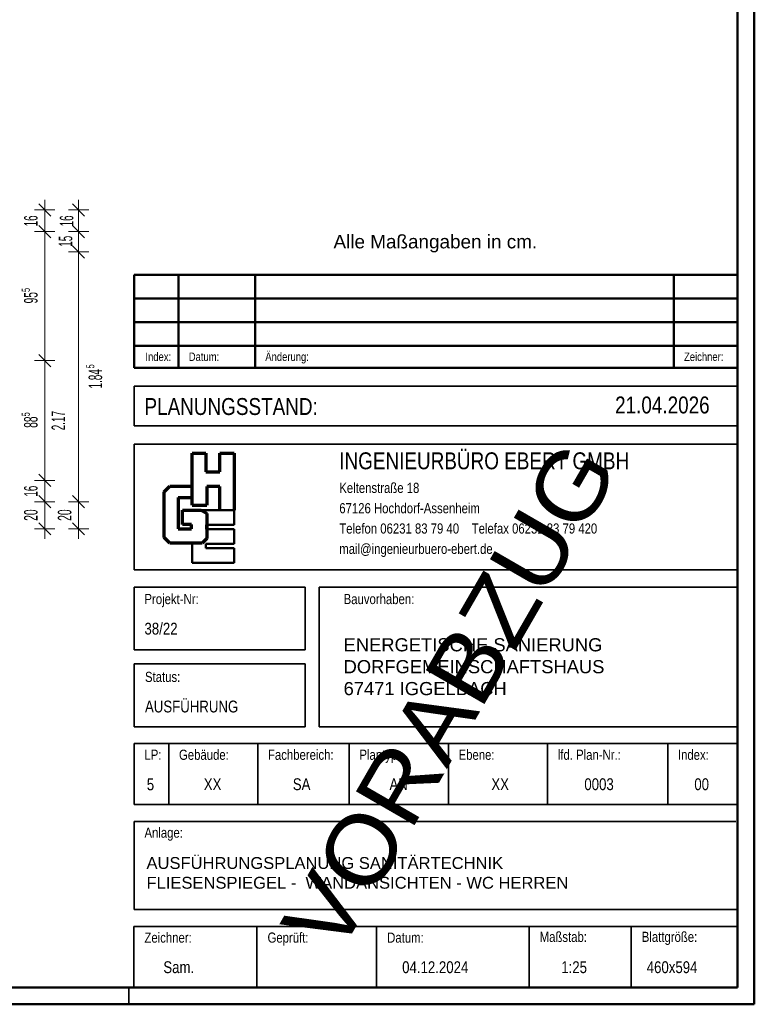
# Model space of a CAD drawing. Extents: x -123 to 337, y 549 to 1143.
# Tile 23 of 26: x 119 to 337, y 549 to 840. Entities that reach past the tile are written whole.
import ezdxf

# ---------------------------------------------------------------- set-up
doc = ezdxf.new("R2010")
doc.units = 0
doc.layers.get('0').update_dxf_attribs({"lineweight": 35})
for name, color, linetype, lineweight in [('D-304 Wandabwicklung Herren', 7, 'Continuous', 25), ('L_Index', 7, 'Continuous', 50), ('Legende', 7, 'Continuous', 18), ('Plankopf', 7, 'Continuous', 35), ('Plannummer', 7, 'Continuous', 35)]:
    doc.layers.add(name, color=color, linetype=linetype, lineweight=lineweight)
doc.layers.add('Rahmen', color=7, linetype='Continuous', lineweight=35, true_color=0x009900)
doc.layers.add('Vorabzug', color=1, linetype='Continuous', lineweight=35, true_color=0xff0000)
doc.styles.add('Arial', font='arial.ttf')
doc.styles.add('Arial Narrow', font='ARIALN.TTF', dxfattribs={"height": 0.25})
doc.styles.get("Standard").update_dxf_attribs({"font": 'arial.ttf'})

# ---------------------------------------------------------------- blocks, each defined once
blk = doc.blocks.new('Referenz-A07EA4ZJVH', base_point=(-77.3, 601.53))
at = {"layer": 'D-304 Wandabwicklung Herren', "color": 0, "lineweight": 13}
for p, q in [((126.82, 783.66), (126.82, 786.66)), ((136.82, 783.66), (136.82, 786.66)), ((126.82, 783.66), (123.82, 783.66)), ((128.62, 781.86), (125.02, 785.46)), ((126.82, 783.66), (129.82, 783.66)), ((126.82, 777.26), (126.82, 783.66)), ((136.82, 783.66), (133.82, 783.66)), ((138.62, 781.86), (135.02, 785.46)), ((136.82, 783.66), (139.82, 783.66)), ((136.82, 777.26), (136.82, 783.66)), ((126.82, 777.26), (123.82, 777.26)), ((128.62, 775.46), (125.02, 779.06)), ((126.82, 777.26), (129.82, 777.26)), ((126.82, 739.13), (126.82, 777.26)), ((136.82, 777.26), (133.82, 777.26)), ((138.62, 775.46), (135.02, 779.06)), ((136.82, 777.26), (139.82, 777.26)), ((136.82, 771.26), (136.82, 777.26)), ((138.62, 769.46), (135.02, 773.06)), ((136.82, 771.26), (133.82, 771.26)), ((136.82, 771.26), (139.82, 771.26)), ((136.82, 699.13), (136.82, 771.26)), ((128.62, 737.33), (125.02, 740.93)), ((126.82, 739.13), (123.82, 739.13)), ((126.82, 739.13), (129.82, 739.13)), ((126.82, 703.73), (126.82, 739.13)), ((128.62, 701.93), (125.02, 705.53)), ((126.82, 703.73), (123.82, 703.73)), ((126.82, 703.73), (129.82, 703.73)), ((126.82, 697.41), (126.82, 703.73)), ((128.62, 695.61), (125.02, 699.21)), ((138.62, 695.61), (135.02, 699.21)), ((136.82, 697.76), (136.82, 699.13)), ((126.82, 697.41), (123.82, 697.41)), ((126.82, 697.41), (129.82, 697.41)), ((126.82, 696.56), (126.82, 697.41)), ((126.82, 695.79), (126.82, 696.56)), ((126.82, 689.41), (126.82, 695.79)), ((136.82, 697.41), (133.82, 697.41)), ((136.82, 697.41), (136.82, 697.76)), ((136.82, 697.41), (139.82, 697.41)), ((136.82, 689.41), (136.82, 697.41)), ((128.62, 687.61), (125.02, 691.21)), ((138.62, 687.61), (135.02, 691.21)), ((126.82, 689.41), (123.82, 689.41)), ((126.82, 689.41), (129.82, 689.41)), ((126.82, 689.41), (126.82, 686.41)), ((136.82, 689.41), (133.82, 689.41)), ((136.82, 689.41), (139.82, 689.41)), ((136.82, 689.41), (136.82, 686.41))]:
    blk.add_line(p, q, dxfattribs=at)
at = {"layer": 'D-304 Wandabwicklung Herren', "color": 0, "lineweight": 35, "attachment_point": 1, "rotation": 90}
for s, insert, char_height in [('{\\W0.63;\\fArial Narrow;16}', (120.69, 778.83), 4), ('{\\W0.63;\\fArial Narrow;16}', (131.27, 778.83), 4), ('{\\W0.63;\\fArial Narrow;15}', (130.96, 772.82), 4), ('{\\W0.65;\\fArial Narrow;5}', (119.98, 759.42), 2.4), ('{\\W0.66;\\fArial Narrow;95}', (120.69, 756.03), 4), ('{\\W0.65;\\fArial Narrow;5}', (139.07, 736.84), 2.4), ('{\\W0.64;\\fArial Narrow;1.84}', (139.78, 730.89), 4), ('{\\W0.64;\\fArial Narrow;2.17}', (128.84, 718.53), 4), ('{\\W0.65;\\fArial Narrow;5}', (119.98, 722.66), 2.4), ('{\\W0.66;\\fArial Narrow;88}', (120.69, 719.26), 4), ('{\\W0.63;\\fArial Narrow;16}', (120.69, 698.94), 4), ('{\\W0.66;\\fArial Narrow;20}', (120.69, 691.78), 4), ('{\\W0.66;\\fArial Narrow;20}', (130.69, 691.78), 4)]:
    blk.add_mtext(s, dxfattribs=dict(at, insert=insert, char_height=char_height))

msp = doc.modelspace()

# ---------------------------------------------------------------- linework, layer by layer
at = {"layer": 'L_Index', "linetype": 'Continuous', "lineweight": 50, "ltscale": 0.025}
for p, q in [((331.67, 764.53), (153.31, 764.53)), ((153.31, 764.53), (153.31, 737.03)), ((166.41, 764.53), (166.41, 737.03)), ((189.05, 764.53), (189.05, 737.03)), ((312.9, 764.53), (312.9, 737.03)), ((331.67, 757.53), (153.31, 757.53)), ((331.67, 750.53), (153.31, 750.53)), ((331.67, 743.53), (153.31, 743.53)), ((331.67, 737.03), (153.31, 737.03))]:
    msp.add_line(p, q, dxfattribs=at)
at = {"layer": 'Plankopf', "color": 7, "linetype": 'Continuous', "lineweight": 35, "ltscale": 0.35}
for p, q in [((153.31, 719.9), (153.31, 731.56)), ((331.69, 731.56), (153.31, 731.56)), ((153.31, 719.9), (331.69, 719.9)), ((331.69, 714.43), (153.31, 714.43)), ((153.31, 714.43), (153.31, 677.31)), ((153.31, 677.31), (331.69, 677.31)), ((153.31, 672.16), (153.31, 653.6)), ((203.83, 672.16), (153.31, 672.16)), ((203.83, 653.6), (203.83, 672.16)), ((207.96, 672.16), (207.96, 630.91)), ((331.69, 672.16), (207.96, 672.16)), ((153.31, 653.6), (203.83, 653.6)), ((153.31, 649.47), (153.31, 630.91)), ((203.83, 649.47), (153.31, 649.47)), ((203.83, 630.91), (203.83, 649.47)), ((153.31, 630.91), (203.83, 630.91)), ((207.96, 630.91), (331.69, 630.91)), ((153.31, 576.87), (331.69, 576.87))]:
    msp.add_line(p, q, dxfattribs=at)
at = {"layer": 'Plankopf', "color": 173, "linetype": 'Continuous', "lineweight": 70, "ltscale": 0.7, "true_color": 0x4e4eec}
for p, q in [((170.38, 696.37), (170.38, 711.82)), ((170.38, 711.82), (174.47, 711.82)), ((174.47, 711.82), (174.47, 706.26)), ((178.57, 706.26), (178.57, 711.82)), ((178.57, 711.82), (182.86, 711.82)), ((182.86, 711.82), (182.86, 694.96)), ((174.47, 706.26), (178.57, 706.26)), ((174.72, 701.96), (174.72, 696.37)), ((178.57, 701.96), (174.72, 701.96)), ((178.57, 694.96), (178.57, 701.96)), ((170.38, 696.37), (174.72, 696.37))]:
    msp.add_line(p, q, dxfattribs=at)
at = {"layer": 'Plankopf', "color": 13, "linetype": 'Continuous', "lineweight": 70, "ltscale": 0.7, "true_color": 0xec4e4e}
for p, q in [((162.1, 700.37), (163.78, 702.05)), ((163.78, 702.05), (170.38, 702.05)), ((162.1, 686.86), (162.1, 700.37)), ((166.29, 698.64), (170.38, 698.64)), ((166.29, 698.64), (166.29, 689.42)), ((167.52, 694.94), (173.04, 694.94)), ((167.52, 690.64), (167.52, 694.94)), ((173.04, 694.94), (174.8, 693.93)), ((174.8, 693.93), (174.8, 686.55)), ((170.18, 690.64), (167.52, 690.64)), ((170.18, 689.42), (170.18, 690.64)), ((174.8, 689.27), (174.8, 690.58)), ((166.29, 689.42), (170.18, 689.42)), ((163.84, 685.12), (162.1, 686.86)), ((173.37, 685.12), (163.84, 685.12)), ((174.8, 686.55), (173.41, 685.16))]:
    msp.add_line(p, q, dxfattribs=at)
at = {"layer": 'Plankopf', "color": 40, "linetype": 'Continuous', "lineweight": 50, "ltscale": 0.5, "true_color": 0xffd600}
for p, q in [((182.86, 694.94), (173.08, 694.94)), ((182.86, 690.58), (182.86, 694.94)), ((174.82, 690.58), (182.86, 690.58)), ((182.86, 689.27), (174.82, 689.27)), ((182.86, 689.27), (182.86, 684.98)), ((170.38, 679.39), (170.38, 685.1)), ((174.47, 684.98), (182.86, 684.98)), ((174.47, 683.67), (174.47, 684.98)), ((182.86, 683.67), (174.47, 683.67)), ((182.86, 679.37), (182.86, 683.67)), ((170.38, 679.39), (182.86, 679.39))]:
    msp.add_line(p, q, dxfattribs=at)
at = {"layer": 'Plankopf', "color": 7, "linetype": 'Continuous', "lineweight": 35, "ltscale": 0.0455}
for p, q in [((153.31, 607.89), (153.31, 625.91)), ((331.81, 625.91), (153.31, 625.91)), ((163.51, 607.89), (163.51, 625.91)), ((189.85, 607.89), (189.85, 625.91)), ((216.88, 607.89), (216.88, 625.91)), ((246.21, 607.89), (246.21, 625.91)), ((275.55, 607.89), (275.55, 625.91)), ((311.08, 607.89), (311.08, 625.91))]:
    msp.add_line(p, q, dxfattribs=at)
at = {"layer": 'Plankopf', "linetype": 'Continuous', "lineweight": 35, "ltscale": 0.035}
for p, q in [((331.81, 607.89), (153.31, 607.89)), ((331.69, 571.87), (153.19, 571.87))]:
    msp.add_line(p, q, dxfattribs=at)
at = {"layer": 'Plankopf', "linetype": 'Continuous', "lineweight": 35, "ltscale": 3.5}
for p, q in [((153.31, 602.89), (153.31, 576.87)), ((153.31, 602.89), (331.2, 602.89)), ((153.19, 571.87), (153.19, 553.85)), ((189.58, 553.85), (189.58, 571.87)), ((224.97, 553.85), (224.97, 571.87)), ((270.08, 553.85), (270.08, 571.87)), ((300.27, 553.85), (300.27, 571.87))]:
    msp.add_line(p, q, dxfattribs=at)
at = {"layer": 'Plankopf', "linetype": 'Continuous', "lineweight": 25, "ltscale": 0.025}
msp.add_line((331.69, 553.85), (153.19, 553.85), dxfattribs=at)
at = {"layer": 'Rahmen', "ltscale": 0.35}
msp.add_line((151.69, 548.85), (151.69, 553.85), dxfattribs=at)
at = {"layer": 'Rahmen', "lineweight": 50, "ltscale": 0.5}
for points in [[(336.69, 548.85), (336.69, 1142.85), (-123.31, 1142.85), (-123.31, 548.85), (-13.31, 548.85), (236.69, 548.85), (336.69, 548.85)], [(331.69, 553.85), (331.69, 1137.85), (-103.31, 1137.85), (-103.31, 553.85), (-18.31, 553.85), (231.69, 553.85), (331.69, 553.85)]]:
    msp.add_lwpolyline(points, close=True, dxfattribs=at)

# ---------------------------------------------------------------- block references
at = {"color": 251, "lineweight": 25, "ltscale": 0.25, "true_color": 0x585858}
msp.add_blockref('Referenz-A07EA4ZJVH', (-77.3, 601.53), dxfattribs=at)

# ---------------------------------------------------------------- texts
at = {"layer": 'L_Index', "linetype": 'Continuous', "lineweight": 25, "ltscale": 0.625, "style": 'Arial', "width": 0.8}
for s, p in [('Index:', (156.59, 739.03, 10.74)), ('Datum:', (169.41, 739.03, 10.74)), ('Änderung:', (192.05, 739.03, 10.74)), ('Zeichner:', (315.9, 739.03, 10.74))]:
    msp.add_text(s, height=2.5, dxfattribs=at).set_placement(p)
at = {"layer": 'Legende', "color": 1, "ltscale": 0.18, "true_color": 0xff0000}
msp.add_text('Alle Maßangaben in cm.', height=4, dxfattribs=at).set_placement((212.22, 772.31))
at = {"layer": 'Plankopf', "linetype": 'Continuous', "ltscale": 0.035, "style": 'Arial', "width": 0.8}
msp.add_text('PLANUNGSSTAND:', height=5.004, dxfattribs=at).set_placement((156.31, 723.06, 10.75))
at = {"layer": 'Plankopf', "linetype": 'Continuous', "lineweight": 50, "ltscale": 0.5, "style": 'Arial', "width": 0.8}
msp.add_text('INGENIEURBÜRO EBERT GMBH', height=5.004, dxfattribs=at).set_placement((213.93, 707.01, -5.59))
at = {"layer": 'Plankopf', "linetype": 'Continuous', "lineweight": 25, "ltscale": 0.25, "style": 'Arial', "width": 0.8}
for s, p in [('Keltenstraße 18', (213.93, 700.01, 10.75)), ('67126 Hochdorf-Assenheim', (213.93, 694, 10.75)), ('Telefon 06231 83 79 40    Telefax 06231 83 79 420 ', (213.93, 688, 10.75)), ('mail@ingenieurbuero-ebert.de', (213.93, 681.99, 10.75))]:
    msp.add_text(s, height=3.0024, dxfattribs=at).set_placement(p)
at = {"layer": 'Plankopf', "linetype": 'Continuous', "lineweight": 25, "ltscale": 2.5, "style": 'Arial', "width": 0.8}
for s, height, p in [('Projekt-Nr:', 3.0024, (156.31, 667.15, 10.75)), ('Bauvorhaben:', 3.0024, (215.23, 667.15, 10.75)), ('Anlage:', 3.002, (156.31, 598.1, 10.75)), ('Maßstab:', 3.002, (273.2, 567.29, 10.75)), ('Blattgröße:', 3.0024, (303.4, 567.29, 10.75)), ('Zeichner:', 3.002, (156.31, 567.07, 10.75)), ('Geprüft:', 3.002, (192.71, 567.07, 10.75)), ('Datum:', 3.002, (228.09, 567.07, 10.75))]:
    msp.add_text(s, height=height, dxfattribs=at).set_placement(p)
at = {"layer": 'Plankopf', "linetype": 'Continuous', "lineweight": 25, "ltscale": 3.125, "style": 'Arial', "width": 0.8}
for s, height, p in [('Status:', 3.002, (156.46, 644.14, 10.75)), ('LP:', 3.002, (156.31, 621.12, 10.75)), ('Gebäude:', 3.002, (166.52, 621.12, 10.75)), ('Fachbereich:', 3.0024, (192.85, 621.12, 10.75)), ('Plantyp:', 3.002, (219.88, 621.12, 10.75)), ('Ebene:', 3.002, (249.22, 621.12, 10.75)), ('lfd. Plan-Nr.:', 3.0024, (278.56, 621.12, 10.75)), ('Index:', 3.002, (314.09, 621.12, 10.75))]:
    msp.add_text(s, height=height, dxfattribs=at).set_placement(p)
at = {"layer": 'Plankopf', "ltscale": 0.35, "attachment_point": 1, "style": 'Arial'}
for s, insert, char_height, width in [('ENERGETISCHE SANIERUNG DORFGEMEINSCHAFTSHAUS \\P67471 IGGELBACH', (215.21, 657.07), 3.8831, 131.9047), ('\\pt38.779888;AUSFÜHRUNGSPLANUNG SANITÄRTECHNIK \\PFLIESENSPIEGEL -  WANDANSICHTEN - WC HERREN', (156.91, 592.37), 3.5028, 178.5805)]:
    msp.add_mtext(s, dxfattribs=dict(at, insert=insert, char_height=char_height, width=width))
at = {"layer": 'Plankopf', "ltscale": 0.35, "style": 'Arial', "width": 0.8}
for tag, p, height in [('21.04.2026', (295.51, 723.52), 5), ('38/22', (156.31, 658.15), 3.5), ('AUSFÜHRUNG', (156.46, 635.13), 3.5), ('Sam.', (161.89, 558.07), 3.5), ('04.12.2024', (232.53, 558.07), 3.5), ('1:25', (279.59, 558.07), 3.5), ('460x594', (304.87, 558.07), 3.5)]:
    msp.add_attdef(tag, p, '', height=height, dxfattribs=at)
at = {"layer": 'Plannummer', "linetype": 'Continuous', "ltscale": 4.375, "style": 'Arial', "width": 0.8}
for s, height, p in [('5', 3.5, (157, 612.11, 10.75)), ('XX', 3.503, (173.85, 612.16, 10.75)), ('SA', 3.503, (200.18, 612.16, 10.75)), ('AN', 3.503, (228.78, 612.16, 10.75)), ('XX', 3.503, (258.9, 612.16, 10.75)), ('0003', 3.503, (286.41, 612.16, 10.75)), ('00', 3.503, (318.94, 612.16, 10.75))]:
    msp.add_text(s, height=height, dxfattribs=at).set_placement(p)
at = {"layer": 'Vorabzug', "color": 1, "ltscale": 0.35, "true_color": 0xff0000, "style": 'Arial Narrow', "width": 1.3}
msp.add_attdef('VORABZUG', (213.45, 562.41), '', height=20, rotation=60, dxfattribs=at)

doc.saveas('drawing.dxf')
